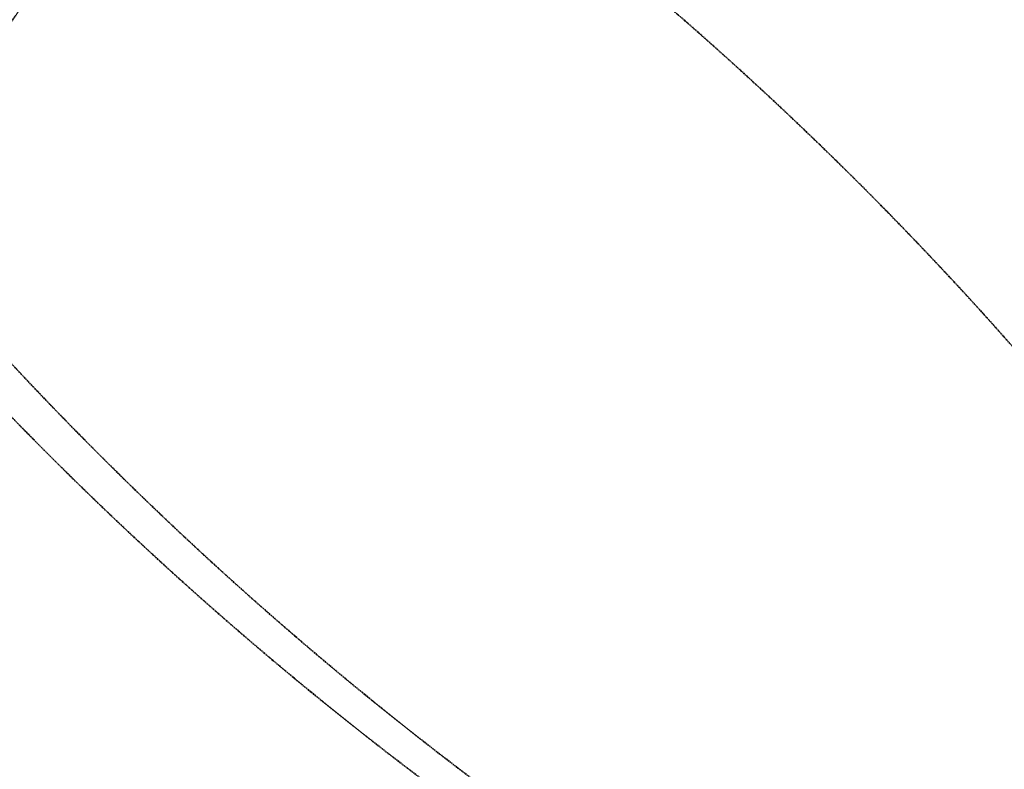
# Model space of a CAD drawing. Header units: millimetres. Extents: x -304119 to 197109, y 7818 to 249585.
# Tile 27 of 42: x -170722 to -154056, y 141820 to 154512. Entities that reach past the tile are written whole.
import ezdxf

# ---------------------------------------------------------------- set-up
doc = ezdxf.new("R2010")
doc.units = ezdxf.units.MM
doc.linetypes.add('ACAD_ISO10W100', pattern=[18, 12, -3, 0, -3])
doc.layers.add('EL_BleskUz - bleskozvod', color=3, linetype='ACAD_ISO10W100', lineweight=35)

msp = doc.modelspace()

# ---------------------------------------------------------------- linework, layer by layer
at = {"layer": 'EL_BleskUz - bleskozvod'}
for centre in [(-127816.16352, 189584.62076), (-126958.16352, 189584.62076), (-139221.74359, 120040.2191), (-121725.07775, 120040.2191), (-198907.15901, 109281.42397)]:
    msp.add_circle(centre, 60000, dxfattribs=at)

doc.saveas('drawing.dxf')
